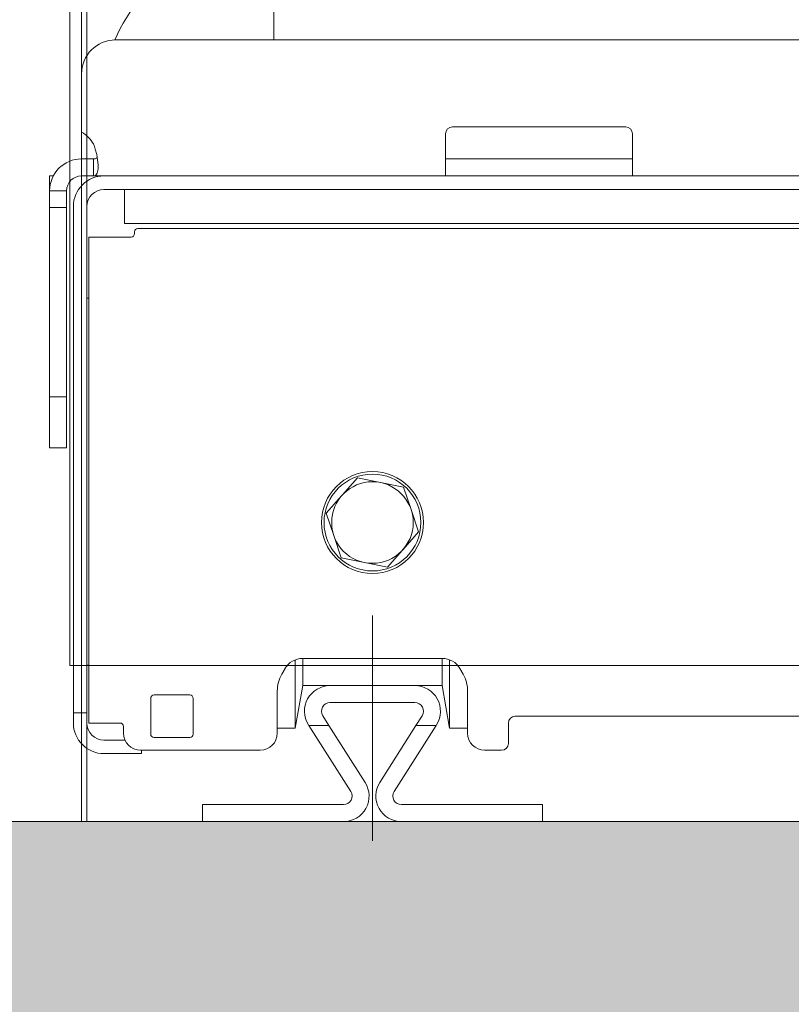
# Model space of a CAD drawing. Header units: centimetres. Extents: x -396 to 14490, y -515 to 1122.
# Tile 33 of 73: x 502 to 525, y -5 to 24. Entities that reach past the tile are written whole.
import ezdxf

# ---------------------------------------------------------------- set-up
doc = ezdxf.new("R2010")
doc.units = ezdxf.units.CM
doc.header["$MEASUREMENT"] = 0
doc.layers.add('00 - nowa technologia myjni_Nr_pióra__246', color=7, linetype='Continuous', lineweight=20, true_color=0x1db3b3)
doc.layers.add('199-Z Wymiary i opisy_Nr_pióra__246', color=7, linetype='Continuous', lineweight=20, true_color=0x1db3b3)
for name, color, linetype in [('299-A Wymiary Opisy', 7, 'Continuous'), ('460 - Stropy', 7, 'Continuous'), ('Nowe_Drzwi Archicad', 7, 'Continuous')]:
    doc.layers.add(name, color=color, linetype=linetype)
for name, color, linetype, lineweight in [('299-A Wymiary Opisy_Nr_pióra__11', 7, 'Continuous', 0), ('420-K Ściany_Nr_pióra__11', 7, 'Continuous', 0), ('420-K Ściany_Nr_pióra__93', 9, 'Continuous', 20), ('460 - Stropy_Nr_pióra__69', 7, 'Continuous', 20), ('Nowe_Drzwi Archicad_Nr_pióra__135', 5, 'Continuous', 13)]:
    doc.layers.add(name, color=color, linetype=linetype, lineweight=lineweight)
doc.styles.add('STYL_AUTOMATYCZNY_1', font='arial.ttf')
doc.dimstyles.new('STYL_AUTOMATYCZNY__2', dxfattribs={"dimtxt": 13, "dimasz": 7.6, "dimexe": 0.18, "dimexo": 0.0625, "dimgap": 0, "dimtad": 1, "dimdec": 0, "dimzin": 0, "dimdsep": 46, "dimtxsty": 'STYL_AUTOMATYCZNY_1', "dimblk": 'ARROWHEAD_2', "dimblk1": 'ARROWHEAD_2', "dimblk2": 'ARROWHEAD_2', "dimcen": 0.09, "dimclrd": 7, "dimclre": 7, "dimclrt": 7, "dimadec": 0, "dimazin": 0, "dimtfac": 1, "dimtdec": 4, "dimtmove": 0, "dimatfit": 3, "dimfxl": 0, "dimtolj": 1, "dimtzin": 0, "dimarcsym": 0})
doc.dimstyles.new('STYL_AUTOMATYCZNY__3', dxfattribs={"dimtxt": 0.18, "dimasz": 14.592, "dimexe": 0.18, "dimexo": 0.0625, "dimgap": 0, "dimtad": 0, "dimtih": 1, "dimtoh": 1, "dimdec": 4, "dimzin": 0, "dimdsep": 46, "dimcen": 0.09, "dimadec": 0, "dimazin": 0, "dimtfac": 1, "dimtdec": 4, "dimtmove": 0, "dimatfit": 3, "dimldrblk": 'ARROWHEAD_5', "dimfxl": 0, "dimtolj": 1, "dimtzin": 0, "dimarcsym": 0})

# ---------------------------------------------------------------- blocks, each defined once
blk = doc.blocks.new('ElemPrzekroju_34_1')
at = {"layer": '460 - Stropy', "linetype": 'Continuous', "lineweight": 0, "true_color": 0x000000}
blk.add_hatch(color=18, dxfattribs=at).paths.add_polyline_path([(366.779, 0), (366.779, -10), (622.747, -10), (622.747, 0)])
at = {"layer": '460 - Stropy_Nr_pióra__69', "color": 7, "linetype": 'Continuous', "lineweight": 20}
blk.add_line((622.747, 0), (366.779, 0), dxfattribs=at)
blk = doc.blocks.new('ElemPrzekroju_79_1')
at = {"layer": 'Nowe_Drzwi Archicad_Nr_pióra__135', "color": 5, "linetype": 'Continuous', "lineweight": 20}
for p, q in [((503.879, 0), (503.879, 408.7)), ((503.72, 0), (503.72, 372.686))]:
    blk.add_line(p, q, dxfattribs=at)
blk = doc.blocks.new('*D97')
at = {"layer": '299-A Wymiary Opisy_Nr_pióra__11', "color": 7, "linetype": 'Continuous', "lineweight": 0}
for p, q in [((596.106, 544.458), (596.106, 549.348)), ((601.106, 541.571), (591.106, 547.344)), ((603.606, 544.458), (588.606, 544.458)), ((596.106, 0), (596.106, 544.458)), ((591.106, 2.887), (601.106, -2.887)), ((603.606, 0), (588.606, 0)), ((596.106, -4.89), (596.106, 0))]:
    blk.add_line(p, q, dxfattribs=at)
at = {"layer": '299-A Wymiary Opisy_Nr_pióra__11', "color": 7, "lineweight": 0, "insert": (593.506, 257.356), "char_height": 13, "attachment_point": 7, "rotation": 90, "style": 'STYL_AUTOMATYCZNY_1'}
blk.add_mtext('\\A1;{\\pql;\\fArial|b0|i0|c238|p0;\\W1.000000;544}', dxfattribs=at)
blk = doc.blocks.new('ARROWHEAD_2')
at = {"color": 0, "linetype": 'Continuous', "lineweight": 0}
for p, q in [((-0.3781, -0.655), (0.3781, 0.655)), ((0, 0), (-1, 0))]:
    blk.add_line(p, q, dxfattribs=at)
blk = doc.blocks.new('ARROWHEAD_5')
at = {"linetype": 'Continuous', "lineweight": 0}
blk.add_hatch(color=0, dxfattribs=at).paths.add_polyline_path([(-1, 0.2679), (0, 0), (-1, -0.2679)])
at = {"color": 0, "linetype": 'Continuous', "lineweight": 0}
blk.add_line((0, 0), (-1, 0), dxfattribs=at)

msp = doc.modelspace()

# ---------------------------------------------------------------- hatches: boundary and pattern name
at = {"layer": '420-K Ściany_Nr_pióra__93', "linetype": 'Continuous', "lineweight": 20}
h = msp.add_hatch(dxfattribs=at)
h.set_pattern_fill('Siatka_50x100_0001', color=9, style=0, pattern_type=2)
h.set_pattern_definition([(0, (0, 0), (0, 100), []), (90, (0, 0), (-50, 0), [])])
h.paths.add_polyline_path([(621.763, 503.715), (621.763, 4.594), (503.379, 4.594), (503.379, 414.8), (151.539, 414.8), (151.539, 4.594), (62.029, 4.594), (62.029, 455.012)])

# ---------------------------------------------------------------- linework, layer by layer
at = {"layer": '00 - nowa technologia myjni_Nr_pióra__246', "color": 132, "linetype": 'Continuous', "lineweight": 20, "true_color": 0x1db3b3}
for p, q in [((509.379, 23), (509.379, 53.376)), ((504.719, 23), (529.639, 23)), ((503.719, 22), (503.719, 20.289)), ((519.729, 20.44), (514.629, 20.44)), ((514.429, 19.94), (514.429, 20.24)), ((519.929, 19.94), (519.929, 20.24)), ((514.429, 19.94), (514.429, 19)), ((519.929, 19.94), (519.929, 19)), ((504.068, 19.5), (503.719, 19.5)), ((503.719, 19), (503.719, 19.5)), ((504.068, 19), (504.068, 19.5)), ((514.429, 19.5), (514.929, 19.5)), ((514.929, 19.5), (519.429, 19.5)), ((519.429, 19.5), (519.929, 19.5)), ((502.779, 18.567), (502.779, 19)), ((502.888, 19), (502.779, 19)), ((504.068, 19), (503.719, 19)), ((504.068, 19), (504.374, 19)), ((529.979, 19), (504.379, 19)), ((502.779, 18.073), (502.779, 18.56)), ((503.279, 18.56), (502.779, 18.56)), ((503.279, 18.5), (503.279, 18.565)), ((503.279, 18.073), (503.279, 18.56)), ((529.979, 18.6), (504.379, 18.6)), ((504.979, 17.6), (504.979, 18.6)), ((505.979, 18.6), (504.979, 18.6)), ((505.979, 18.6), (528.379, 18.6)), ((502.779, 13.5), (502.779, 18.073)), ((503.279, 18.073), (502.779, 18.073)), ((503.279, 18.073), (503.279, 13.5)), ((503.479, 18.1), (503.479, 3.7)), ((503.879, 18.1), (503.879, 3.7)), ((504.979, 17.6), (505.979, 17.6)), ((505.379, 17.45), (528.979, 17.45)), ((528.379, 17.6), (505.979, 17.6)), ((504.669, 17.2), (503.929, 17.2)), ((503.929, 2.9), (503.929, 17.2)), ((505.179, 17.2), (504.669, 17.2)), ((505.279, 17.3), (505.279, 17.35)), ((503.879, 15.4), (503.929, 15.4)), ((503.879, 14.2), (503.879, 15.4)), ((503.879, 5.8), (503.879, 14.2)), ((502.779, 12.5), (502.779, 13.5)), ((503.279, 12.5), (503.279, 13.5)), ((503.279, 12.5), (502.779, 12.5)), ((502.779, 11.768), (502.779, 12.5)), ((503.279, 11.768), (503.279, 12.5)), ((503.279, 12.5), (503.279, 12.3)), ((502.779, 11.768), (502.779, 11.732)), ((502.779, 11.732), (502.779, 11)), ((503.279, 11.732), (503.279, 11.768)), ((503.279, 11.732), (503.279, 11)), ((503.279, 11), (502.779, 11)), ((511.398, 9.615), (511.838, 10.113)), ((511.838, 10.113), (512.517, 9.976)), ((512.517, 9.976), (513.196, 9.839)), ((510.921, 9.075), (511.379, 9.594)), ((511.379, 9.594), (511.398, 9.615)), ((513.196, 9.839), (513.417, 9.182)), ((511.141, 8.418), (510.921, 9.075)), ((513.417, 9.182), (513.637, 8.525)), ((511.362, 7.761), (511.141, 8.418)), ((513.637, 8.525), (513.179, 8.006)), ((513.16, 7.985), (512.72, 7.487)), ((513.179, 8.006), (513.16, 7.985)), ((512.041, 7.624), (511.362, 7.761)), ((512.72, 7.487), (512.041, 7.624)), ((503.879, 4.6), (503.879, 5.8)), ((512.279, -0.564), (512.279, 6.063)), ((510.009, 4.759), (510.009, 2.75)), ((514.333, 4.8), (510.225, 4.8)), ((510.229, 4), (510.229, 4.8)), ((514.329, 4), (514.329, 4.8)), ((514.549, 4.759), (514.549, 2.75)), ((503.879, 4.6), (503.929, 4.6)), ((509.613, 4.339), (509.706, 4.5)), ((514.852, 4.5), (514.945, 4.339)), ((509.479, 2.6), (509.479, 3.839)), ((510.229, 4), (510.009, 2.75)), ((510.229, 4), (511.024, 4)), ((511.029, 4), (513.529, 4)), ((513.534, 4), (514.329, 4)), ((514.329, 4), (514.549, 2.75)), ((515.079, 3.839), (515.079, 2.6)), ((503.479, 3.2), (503.479, 3.7)), ((503.879, 3.2), (503.879, 3.7)), ((505.754, 2.575), (505.754, 3.625)), ((505.854, 3.725), (506.904, 3.725)), ((507.004, 2.575), (507.004, 3.625)), ((513.529, 3.5), (511.029, 3.5)), ((503.479, 3.1), (503.479, 3.2)), ((503.479, 3.2), (503.879, 3.2)), ((503.879, 3.1), (503.879, 3.2)), ((503.479, 2.9), (503.479, 3.1)), ((503.879, 2.9), (503.879, 3.1)), ((504.669, 2.9), (503.929, 2.9)), ((504.669, 2.9), (504.854, 2.9)), ((510.818, 3.116), (511, 2.828)), ((513.558, 2.828), (513.74, 3.116)), ((516.279, 2.3), (516.279, 2.9)), ((526.679, 3.1), (516.479, 3.1)), ((504.954, 2.6), (504.954, 2.8)), ((509.479, 2.75), (510.009, 2.75)), ((510.408, 2.828), (510.395, 2.849)), ((511, 2.828), (510.408, 2.828)), ((511.64, 0.884), (510.408, 2.828)), ((512.063, 1.151), (511, 2.828)), ((512.495, 1.151), (513.558, 2.828)), ((512.918, 0.884), (514.15, 2.828)), ((514.15, 2.828), (513.558, 2.828)), ((514.163, 2.849), (514.15, 2.828)), ((514.549, 2.75), (515.079, 2.75)), ((504.379, 2.4), (504.979, 2.4)), ((504.979, 2.4), (504.996, 2.4)), ((506.904, 2.475), (505.854, 2.475)), ((505.454, 2.1), (508.979, 2.1)), ((505.479, 2), (505.479, 2.1)), ((515.579, 2.1), (516.079, 2.1)), ((504.379, 2), (504.979, 2)), ((504.979, 2), (505.479, 2)), ((507.279, 0.5), (511.429, 0.5)), ((507.279, 0), (507.279, 0.5)), ((513.129, 0.5), (517.279, 0.5)), ((517.279, 0.5), (517.279, 0))]:
    msp.add_line(p, q, dxfattribs=at)
for points in [[(504.068, 19.94), (504.098, 19.863), (504.124, 19.784), (504.166, 19.626), (504.193, 19.473), (504.207, 19.329), (504.209, 19.275)], [(504.183, 19.541), (504.155, 19.518), (504.117, 19.504), (504.068, 19.5)], [(504.209, 19.275), (504.206, 19.213), (504.2, 19.158), (504.191, 19.115), (504.179, 19.079), (504.161, 19.047), (504.14, 19.023), (504.107, 19.006), (504.068, 19)]]:
    msp.add_lwpolyline(points, dxfattribs=at)
for radius in [1.5, 1.425, 1.2]:
    msp.add_circle((512.279, 8.8), radius, dxfattribs=at)
for centre, radius, start, end in [((509.279, 21), 5, 90, 156.4246), ((504.719, 22), 1, 90, 180), ((503.209, 19.429), 1, 30.6977, 59.3023), ((514.629, 20.24), 0.2, 90, 180), ((519.729, 20.24), 0.2, 0, 90), ((503.719, 18.56), 0.94, 90, 180), ((503.719, 18.56), 0.44, 90, 180), ((504.379, 18.1), 0.9, 90, 180), ((504.379, 18.1), 0.5, 90, 180), ((505.379, 17.35), 0.1, 90, 180), ((505.179, 17.3), 0.1, 270, 0), ((510.225, 4.2), 0.6, 90, 150), ((514.333, 4.2), 0.6, 30, 90), ((510.479, 3.839), 1, 150, 180), ((514.079, 3.839), 1, 0, 30), ((511.029, 3.25), 0.75, 90, 212.3548), ((513.529, 3.25), 0.75, 327.6452, 90), ((505.854, 3.625), 0.1, 90, 180), ((506.904, 3.625), 0.1, 0, 90), ((511.029, 3.25), 0.25, 90, 212.3548), ((513.529, 3.25), 0.25, 327.6452, 90), ((504.379, 2.9), 0.9, 180, 270), ((504.379, 2.9), 0.5, 180, 270), ((504.854, 2.8), 0.1, 0, 90), ((516.479, 2.9), 0.2, 90, 180), ((505.454, 2.6), 0.5, 180, 270), ((505.854, 2.575), 0.1, 180, 270), ((506.904, 2.575), 0.1, 270, 0), ((508.979, 2.6), 0.5, 270, 0), ((515.579, 2.6), 0.5, 180, 270), ((516.079, 2.3), 0.2, 270, 0), ((511.429, 0.75), 0.25, 270, 32.3548), ((511.429, 0.75), 0.75, 270.1348, 32.3548), ((513.129, 0.75), 0.75, 147.6452, 269.8653), ((513.129, 0.75), 0.25, 147.6452, 270)]:
    msp.add_arc(centre, radius, start, end, dxfattribs=at)
at = {"layer": '420-K Ściany_Nr_pióra__11', "color": 7, "linetype": 'Continuous', "lineweight": 0, "flags": 128}
msp.add_lwpolyline([(621.763, 503.715), (621.763, 4.594), (503.379, 4.594), (503.379, 414.8), (151.539, 414.8), (151.539, 4.594), (62.029, 4.594), (62.029, 455.012)], close=True, dxfattribs=at)

# ---------------------------------------------------------------- block references
at = {"layer": '460 - Stropy', "lineweight": 0}
msp.add_blockref('ElemPrzekroju_34_1', (0, 0), dxfattribs=at)
at = {"layer": 'Nowe_Drzwi Archicad', "lineweight": 0}
msp.add_blockref('ElemPrzekroju_79_1', (0, 0), dxfattribs=at)

# ---------------------------------------------------------------- dimensions: what is measured, and where the dimension line sits
at = {"layer": '299-A Wymiary Opisy', "color": 7, "linetype": 'Continuous', "lineweight": 0}
dim = msp.add_linear_dim(base=(596.106, 544.458), p1=(341.973, 0), p2=(615.229, 544.458), angle=90, dimstyle='STYL_AUTOMATYCZNY__2', dxfattribs=at)
dim.commit()
dim.dimension.update_dxf_attribs({"geometry": '*D97', "text_midpoint": (587.006, 272.196), "dimtype": 160, "text_rotation": 90})

# ---------------------------------------------------------------- leaders
at = {"layer": '199-Z Wymiary i opisy_Nr_pióra__246', "color": 132, "linetype": 'Continuous', "lineweight": 20, "true_color": 0x1db3b3, "annotation_type": 0, "has_hookline": 1, "hookline_direction": 1, "text_width": 281.97}
msp.add_leader([(542.573, 4.594), (542.573, -405.651), (516.992, -409.89)], dimstyle='STYL_AUTOMATYCZNY__3', dxfattribs=at)

doc.saveas('drawing.dxf')
